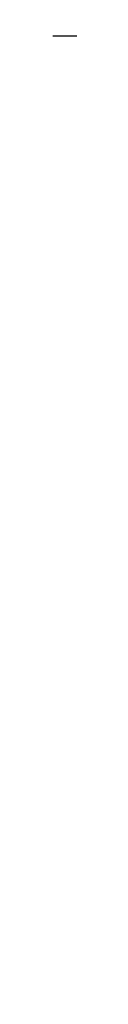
# Model space of a CAD drawing. Header units: millimetres. Extents: x 309 to 494, y 52 to 496.
# Tile 54 of 71: x 401.35298 to 401.35732, y 107.41607 to 107.81206. Entities that reach past the tile are written whole.
import ezdxf

# ---------------------------------------------------------------- set-up
doc = ezdxf.new("R2010")
doc.units = ezdxf.units.MM
doc.header["$LTSCALE"] = 47.498
doc.layers.get('0').update_dxf_attribs({"linetype": 'CONTINUOUS'})
doc.layers.add('KONSTR_EL', color=7, linetype='CONTINUOUS')

msp = doc.modelspace()

# ---------------------------------------------------------------- linework, layer by layer
at = {"color": 7, "linetype": 'CONTINUOUS'}
msp.add_arc((401.35066, 90.80547), 65, 7.069714, 172.930286, dxfattribs=at)
at = {"layer": 'KONSTR_EL', "color": 4, "linetype": 'CONTINUOUS'}
for radius in [34, 27.2, 20.4]:
    msp.add_circle((401.35066, 90.80547), radius, dxfattribs=at)
msp.add_arc((401.35066, 90.80547), 17, 180, 90, dxfattribs=at)

doc.saveas('drawing.dxf')
